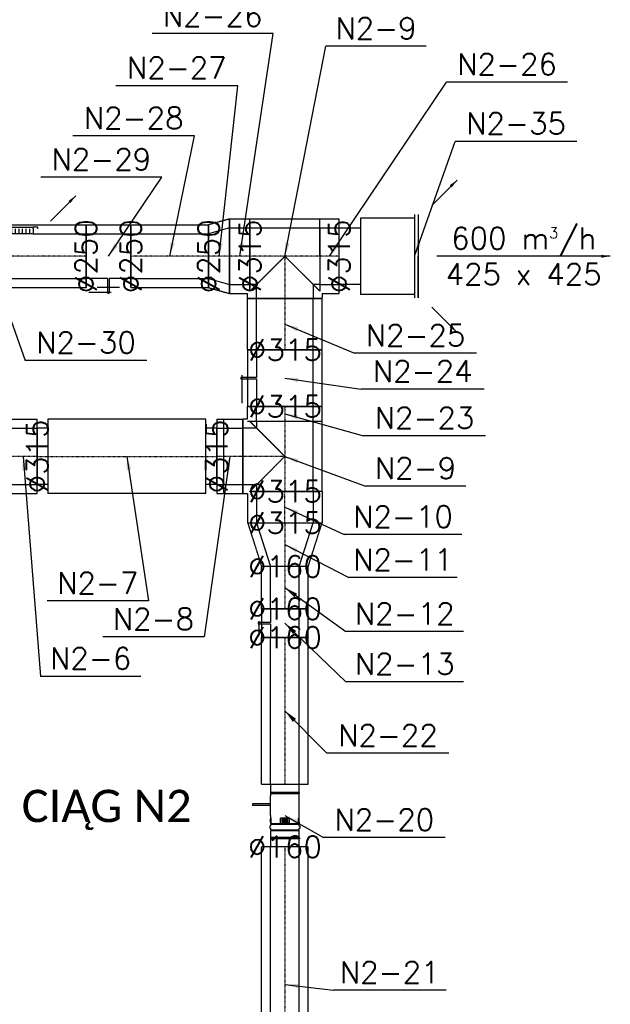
# Model space of a CAD drawing. Header units: millimetres. Extents: x -40063 to 512011, y 350190 to 687060.
# Tile 138 of 256: x 116619 to 119909, y 616212 to 621696. Entities that reach past the tile are written whole.
import ezdxf

# ---------------------------------------------------------------- set-up
doc = ezdxf.new("R2010")
doc.units = ezdxf.units.MM
doc.linetypes.add('DASHDOT', pattern=[1, 0.5, -0.25, 0, -0.25])
doc.linetypes.add('DASHED', pattern=[0.75, 0.5, -0.25])
doc.layers.get('0').update_dxf_attribs({"color": 8})
for name, color, linetype in [('FLUID-N2', 7, 'Continuous'), ('FLUID-N2-120-ARRGR', 7, 'Continuous'), ('FLUID-N2-120-DIM', 7, 'Continuous'), ('FLUID-N2-120-NUM', 7, 'Continuous'), ('FLUID-N2-INS', 7, 'Continuous'), ('FLUID-N2-SYM', 7, 'Continuous'), ('IS_WM_OPIS', 7, 'Continuous')]:
    doc.layers.add(name, color=color, linetype=linetype)
doc.styles.add('FDBES', font='simplex.shx')
doc.styles.get("Standard").update_dxf_attribs({"font": 'arial.ttf'})
doc.dimstyles.new('FDBES', dxfattribs={"dimscale": 50, "dimtxt": 4, "dimasz": 2.5, "dimexe": 0.8, "dimexo": 2, "dimgap": 1, "dimtad": 1, "dimdsep": 46, "dimtxsty": 'FDBES', "dimcen": 2.5, "dimclrd": 4, "dimclre": 5, "dimadec": 0, "dimazin": 0, "dimtfac": 1, "dimtmove": 0, "dimatfit": 3, "dimfxl": 1, "dimarcsym": 0})

# ---------------------------------------------------------------- blocks, each defined once
blk = doc.blocks.new('*U15651')
at = {"color": 124, "linetype": 'Continuous', "lineweight": -2}
for p, q in [((-77.5, 0), (-77.5, 157.5)), ((-77.5, -157.5), (-77.5, 0))]:
    blk.add_line(p, q, dxfattribs=at)
at = {"color": 0, "linetype": 'ByBlock', "lineweight": -2}
for p, q in [((77.5, 157.5), (-77.5, 157.5)), ((77.5, -157.5), (-77.5, -157.5))]:
    blk.add_line(p, q, dxfattribs=at)
at = {"color": 124, "linetype": 'Continuous', "lineweight": -3}
for p, q in [((77.5, 157.5), (77.5, 0)), ((77.5, 0), (77.5, -157.5))]:
    blk.add_line(p, q, dxfattribs=at)
at = {"layer": 'FLUID-N2-INS', "color": 124, "linetype": 'DASHED', "lineweight": -3}
for p, q in [((-77.5, 157.5), (-77.5, 207.5)), ((77.5, 207.5), (-77.5, 207.5)), ((-77.5, -207.5), (-77.5, -157.5)), ((77.5, -207.5), (-77.5, -207.5))]:
    blk.add_line(p, q, dxfattribs=at)
at = {"layer": 'FLUID-N2-SYM', "color": 124, "linetype": 'DASHDOT', "lineweight": -3}
blk.add_line((-77.5, 0), (77.5, 0), dxfattribs=at)
blk = doc.blocks.new('*U15653')
at = {"color": 0, "linetype": 'ByBlock', "lineweight": -2}
for p, q in [((-440, 207.5), (-440, 0)), ((440, 207.5), (-440, 207.5)), ((440, 0), (440, 207.5)), ((-440, 157.5), (-500, 157.5)), ((500, 157.5), (440, 157.5)), ((-440, 0), (-440, -207.5)), ((440, -207.5), (440, 0)), ((-440, -157.5), (-500, -157.5)), ((500, -157.5), (440, -157.5)), ((440, -207.5), (-440, -207.5))]:
    blk.add_line(p, q, dxfattribs=at)
at = {"color": 124, "linetype": 'Continuous', "lineweight": -3}
for p, q in [((-500, 157.5), (-500, 0)), ((-500, 0), (-500, -157.5))]:
    blk.add_line(p, q, dxfattribs=at)
at = {"color": 124, "linetype": 'Continuous', "lineweight": -2}
for p, q in [((500, 0), (500, 157.5)), ((500, -157.5), (500, 0))]:
    blk.add_line(p, q, dxfattribs=at)
at = {"layer": 'FLUID-N2-INS', "color": 124, "linetype": 'DASHED', "lineweight": -3}
for p, q in [((500, 207.5), (500, 157.5)), ((500, 207.5), (540, 207.5)), ((540, 0), (540, 207.5)), ((540, -207.5), (540, 0)), ((500, -157.5), (500, -207.5)), ((500, -207.5), (540, -207.5))]:
    blk.add_line(p, q, dxfattribs=at)
at = {"layer": 'FLUID-N2-SYM', "color": 124, "linetype": 'DASHDOT', "lineweight": -3}
blk.add_line((-500, 0), (500, 0), dxfattribs=at)
blk = doc.blocks.new('*U15655')
at = {"color": 124, "linetype": 'Continuous', "lineweight": -2}
for p, q in [((-72.5, 0), (-72.5, 157.5)), ((72.5, 157.5), (72.5, 0)), ((-72.5, -157.5), (-72.5, 0)), ((72.5, 0), (72.5, -157.5))]:
    blk.add_line(p, q, dxfattribs=at)
at = {"color": 0, "linetype": 'ByBlock', "lineweight": -2}
for p, q in [((72.5, 157.5), (-72.5, 157.5)), ((72.5, -157.5), (-72.5, -157.5))]:
    blk.add_line(p, q, dxfattribs=at)
at = {"layer": 'FLUID-N2-INS', "color": 124, "linetype": 'DASHED', "lineweight": -3}
for p, q in [((-72.5, 157.5), (-72.5, 207.5)), ((72.5, 207.5), (-72.5, 207.5)), ((72.5, 207.5), (72.5, 157.5)), ((-72.5, -207.5), (-72.5, -157.5)), ((72.5, -157.5), (72.5, -207.5)), ((72.5, -207.5), (-72.5, -207.5))]:
    blk.add_line(p, q, dxfattribs=at)
at = {"layer": 'FLUID-N2-SYM', "color": 124, "linetype": 'DASHDOT', "lineweight": -3}
blk.add_line((-72.5, 0), (72.5, 0), dxfattribs=at)
blk = doc.blocks.new('*U15586')
at = {"color": 124, "linetype": 'Continuous', "lineweight": -2}
for p, q in [((-143, 157.5), (-143, 0)), ((143, 0), (143, 157.5)), ((-143, 0), (-143, -157.5)), ((143, -157.5), (143, 0))]:
    blk.add_line(p, q, dxfattribs=at)
at = {"color": 0, "linetype": 'ByBlock', "lineweight": -2}
for p, q in [((143, 157.5), (-143, 157.5)), ((143, -157.5), (-143, -157.5))]:
    blk.add_line(p, q, dxfattribs=at)
at = {"layer": 'FLUID-N2-INS', "color": 124, "linetype": 'DASHED', "lineweight": -3}
for p, q in [((-143, 207.5), (-143, 157.5)), ((143, 207.5), (-143, 207.5)), ((143, 157.5), (143, 207.5)), ((-143, -157.5), (-143, -207.5)), ((143, -207.5), (143, -157.5)), ((143, -207.5), (-143, -207.5))]:
    blk.add_line(p, q, dxfattribs=at)
at = {"layer": 'FLUID-N2-SYM', "color": 124, "linetype": 'DASHDOT', "lineweight": -3}
blk.add_line((-143, 0), (143, 0), dxfattribs=at)
blk = doc.blocks.new('*U15657')
at = {"color": 0, "linetype": 'ByBlock', "lineweight": -2}
for p, q in [((-157.5, 157.5), (-157.5, 235)), ((157.5, 235), (157.5, 157.5)), ((-195, 157.5), (-157.5, 157.5)), ((157.5, 157.5), (195, 157.5)), ((195, -157.5), (-195, -157.5))]:
    blk.add_line(p, q, dxfattribs=at)
at = {"layer": 'FLUID-N2-INS', "color": 124, "linetype": 'DASHED', "lineweight": -3}
for p, q in [((-207.5, 207.5), (-207.5, 235)), ((-207.5, 235), (207.5, 235)), ((207.5, 235), (207.5, 207.5)), ((-195, -207.5), (-195, 195)), ((0, 0), (-195, 195)), ((195, 195), (0, 0)), ((195, 179.7), (195, -195)), ((-195, 0), (-195.2, 0)), ((195, -207.5), (-195, -207.5))]:
    blk.add_line(p, q, dxfattribs=at)
at = {"layer": 'FLUID-N2-SYM', "color": 124, "linetype": 'DASHDOT', "lineweight": -3}
for p, q in [((0, 0), (0, 235)), ((-195, 0), (195, 0))]:
    blk.add_line(p, q, dxfattribs=at)
blk = doc.blocks.new('*U16812')
at = {"color": 124, "linetype": 'Continuous', "lineweight": -2}
for p, q in [((-87.5, 157.5), (-87.5, 0)), ((87.5, 0), (87.5, 157.5)), ((-87.5, 0), (-87.5, -157.5)), ((87.5, -157.5), (87.5, 0))]:
    blk.add_line(p, q, dxfattribs=at)
at = {"color": 0, "linetype": 'ByBlock', "lineweight": -2}
for p, q in [((87.5, 157.5), (-87.5, 157.5)), ((87.5, -157.5), (-87.5, -157.5))]:
    blk.add_line(p, q, dxfattribs=at)
at = {"layer": 'FLUID-N2-INS', "color": 124, "linetype": 'DASHED', "lineweight": -3}
for p, q in [((75, 207.5), (-87.5, 207.5)), ((-87.5, 206.6), (-87.5, 206.5)), ((-87.5, 204.2), (-87.5, 203.5)), ((-87.5, 198.6), (-87.5, 157.5)), ((87.5, 157.5), (87.5, 195)), ((-87.5, -157.5), (-87.5, -203.5)), ((87.5, -207.5), (87.5, -157.5)), ((-87.5, -205.4), (-87.5, -205.5)), ((-87.5, -206.8), (-87.5, -207.5)), ((87.5, -207.5), (-87.5, -207.5))]:
    blk.add_line(p, q, dxfattribs=at)
at = {"layer": 'FLUID-N2-SYM', "color": 124, "linetype": 'DASHDOT', "lineweight": -3}
for p, q in [((-87.5, 0), (75, 0)), ((75, 0), (87.5, 0))]:
    blk.add_line(p, q, dxfattribs=at)
blk = doc.blocks.new('*U15658')
at = {"color": 0, "linetype": 'ByBlock', "lineweight": -2}
for p, q in [((232.5, 0, 20), (-232.5, 0, 20)), ((212.5, 0), (-212.5, 0)), ((212.5, 0, -300), (-212.5, 0, -300)), ((157.5, 0, -420), (157.5, 0, -300)), ((232.5, 0), (212.5, 0)), ((212.5, 0), (212.5, 0, -300)), ((-212.5, 0), (-232.5, 0)), ((-212.5, 0), (-212.5, 0, -300)), ((-157.5, 0, -300), (-157.5, 0, -420))]:
    blk.add_line(p, q, dxfattribs=at)
at = {"color": 124, "linetype": 'Continuous', "lineweight": -3}
for p in [(232.5, 0, 20), (-232.5, 0, 20)]:
    blk.add_line(p, (0, 0, 20), dxfattribs=at)
blk = doc.blocks.new('*U15438')
at = {"color": 124, "linetype": 'Continuous', "lineweight": -2}
for p, q in [((-53.5, 0), (-53.5, 157.5)), ((-53.5, -157.5), (-53.5, 0)), ((53.5, 18.1), (53.5, 0)), ((53.5, 0), (53.5, -157.5))]:
    blk.add_line(p, q, dxfattribs=at)
at = {"color": 0, "linetype": 'ByBlock', "lineweight": -2}
for p, q in [((53.5, 157.5), (-53.5, 157.5)), ((53.5, -157.5), (-53.5, -157.5))]:
    blk.add_line(p, q, dxfattribs=at)
at = {"color": 124, "linetype": 'Continuous', "lineweight": -3}
blk.add_line((53.5, 157.5), (53.5, 18.1), dxfattribs=at)
at = {"layer": 'FLUID-N2-INS', "color": 124, "linetype": 'DASHED', "lineweight": -3}
for p, q in [((-53.5, 157.5), (-53.5, 207.5)), ((53.5, 207.5), (-53.5, 207.5)), ((-53.5, -207.5), (-53.5, -157.5)), ((53.5, -157.5), (53.5, -195)), ((41, -207.5), (-53.5, -207.5))]:
    blk.add_line(p, q, dxfattribs=at)
at = {"layer": 'FLUID-N2-SYM', "color": 124, "linetype": 'DASHDOT', "lineweight": -3}
blk.add_line((-53.5, 0), (53.5, 0), dxfattribs=at)
blk = doc.blocks.new('*U15659')
at = {"color": 0, "linetype": 'ByBlock', "lineweight": -2}
for p, q in [((-157.5, 157.5), (-157.5, 235)), ((157.5, 235), (157.5, 157.5)), ((-195, 157.5), (-157.5, 157.5)), ((157.5, 157.5), (195, 157.5)), ((195, -157.5), (-195, -157.5))]:
    blk.add_line(p, q, dxfattribs=at)
at = {"layer": 'FLUID-N2-INS', "color": 124, "linetype": 'DASHED', "lineweight": -3}
for p, q in [((207.5, 235), (-207.5, 235)), ((-207.5, 207.6), (-207.5, 235)), ((207.5, 235), (207.5, 207.5)), ((-195, 195), (0, 0)), ((0, 0), (195, 195)), ((195, -195), (195, 179.7)), ((-195, 0.1), (-195, -207.5)), ((195, -207.5), (-195, -207.5))]:
    blk.add_line(p, q, dxfattribs=at)
at = {"layer": 'FLUID-N2-SYM', "color": 124, "linetype": 'DASHDOT', "lineweight": -3}
for p, q in [((0, 0), (0, 235)), ((-195, 0), (195, 0))]:
    blk.add_line(p, q, dxfattribs=at)
blk = doc.blocks.new('*U15661')
at = {"color": 124, "linetype": 'Continuous', "lineweight": -2}
for p, q in [((-56.5, 0), (-56.5, 157.5)), ((56.5, 157.5), (56.5, 0)), ((-56.5, -157.5), (-56.5, 0)), ((56.5, 0), (56.5, -157.5))]:
    blk.add_line(p, q, dxfattribs=at)
at = {"color": 0, "linetype": 'ByBlock', "lineweight": -2}
for p, q in [((56.5, 157.5), (-56.5, 157.5)), ((56.5, -157.5), (-56.5, -157.5))]:
    blk.add_line(p, q, dxfattribs=at)
at = {"layer": 'FLUID-N2-INS', "color": 124, "linetype": 'DASHED', "lineweight": -3}
for p, q in [((-56.5, 157.5), (-56.5, 207.5)), ((56.5, 207.5), (-56.5, 207.5)), ((56.5, 207.5), (56.5, 157.5)), ((-56.5, -195), (-56.5, -157.5)), ((56.5, -157.5), (56.5, -207.5)), ((56.5, -207.5), (-44, -207.5))]:
    blk.add_line(p, q, dxfattribs=at)
at = {"layer": 'FLUID-N2-SYM', "color": 124, "linetype": 'DASHDOT', "lineweight": -3}
blk.add_line((-56.5, 0), (56.5, 0), dxfattribs=at)
blk = doc.blocks.new('*U15662')
at = {"color": 124, "linetype": 'Continuous', "lineweight": -2}
for p, q in [((-58.5, 0), (-58.5, 157.5)), ((58.5, 125), (58.5, 0)), ((-58.5, -157.5), (-58.5, 0)), ((58.5, 0), (58.5, -125))]:
    blk.add_line(p, q, dxfattribs=at)
at = {"color": 0, "linetype": 'ByBlock', "lineweight": -2}
for p, q in [((-58.5, 157.5), (58.5, 125)), ((58.5, -125), (-58.5, -157.5))]:
    blk.add_line(p, q, dxfattribs=at)
at = {"layer": 'FLUID-N2-INS', "color": 124, "linetype": 'DASHED', "lineweight": -3}
for p, q in [((-58.5, 157.5), (-58.5, 207.5)), ((-58.5, 207.5), (58.5, 175)), ((58.5, 175), (58.5, 125)), ((-58.5, -207.5), (-58.5, -157.5)), ((58.5, -125), (58.5, -175)), ((58.5, -175), (-58.5, -207.5))]:
    blk.add_line(p, q, dxfattribs=at)
at = {"layer": 'FLUID-N2-SYM', "color": 124, "linetype": 'DASHDOT', "lineweight": -3}
blk.add_line((-58.5, 0), (58.5, 0), dxfattribs=at)
blk = doc.blocks.new('*U15553')
at = {"color": 124, "linetype": 'Continuous', "lineweight": -2}
for p, q in [((-216.5, 0), (-216.5, 125)), ((216.5, 125), (216.5, 0)), ((-216.5, -125), (-216.5, 0)), ((216.5, 0), (216.5, -125))]:
    blk.add_line(p, q, dxfattribs=at)
at = {"color": 0, "linetype": 'ByBlock', "lineweight": -2}
for p, q in [((216.5, 125), (-216.5, 125)), ((216.5, -125), (-216.5, -125))]:
    blk.add_line(p, q, dxfattribs=at)
at = {"layer": 'FLUID-N2-INS', "color": 124, "linetype": 'DASHED', "lineweight": -3}
for p, q in [((-216.5, 125), (-216.5, 175)), ((216.5, 175), (-216.5, 175)), ((216.5, 175), (216.5, 125)), ((-216.5, -175), (-216.5, -125)), ((216.5, -125), (216.5, -175)), ((216.5, -175), (-216.5, -175))]:
    blk.add_line(p, q, dxfattribs=at)
at = {"layer": 'FLUID-N2-SYM', "color": 124, "linetype": 'DASHDOT', "lineweight": -3}
blk.add_line((-216.5, 0), (216.5, 0), dxfattribs=at)
blk = doc.blocks.new('*U15663')
at = {"color": 0, "linetype": 'ByBlock', "lineweight": -2}
for p, q in [((125, 0, -125), (-125, 0, -125)), ((4, 0, 125), (125, 0, 125)), ((109.2, 0, 200), (91.6, 0, 200)), ((-125, 0, 125), (-4, 0, 125)), ((-62.5, 0, 175), (62.5, 0, 175)), ((91.6, 0, 200), (-14.5, 0, 200)), ((-3.9, 0, 205), (-4, 0, 205)), ((-4, 0, 125), (-4, 0, 205)), ((3.9, 0, 205), (-3.9, 0, 205)), ((4, 0, 205), (3.9, 0, 205)), ((4, 0, 205), (4, 0, 125))]:
    blk.add_line(p, q, dxfattribs=at)
at = {"layer": 'FLUID-N2-INS', "color": 124, "linetype": 'DASHED', "lineweight": -3}
for p, q in [((125, 0, -175), (-125, 0, -175)), ((125, 0, -175), (125, 0, 175)), ((-125, 0, 175), (-125, 0, -175))]:
    blk.add_line(p, q, dxfattribs=at)
blk = doc.blocks.new('*U16811')
at = {"color": 124, "linetype": 'Continuous', "lineweight": -2}
for p, q in [((-545, 0), (-545, 125)), ((545, 125), (545, 0)), ((-545, -125), (-545, 0)), ((545, 0), (545, -125))]:
    blk.add_line(p, q, dxfattribs=at)
at = {"color": 0, "linetype": 'ByBlock', "lineweight": -2}
for p, q in [((-255, 125), (-545, 125)), ((545, 125), (255, 125)), ((545, -125), (-545, -125))]:
    blk.add_line(p, q, dxfattribs=at)
at = {"layer": 'FLUID-N2-INS', "color": 124, "linetype": 'DASHED', "lineweight": -3}
for p, q in [((-545, 125), (-545, 175)), ((545, 175), (-545, 175)), ((545, 175), (545, 125)), ((-545, -175), (-545, -125)), ((545, -125), (545, -175)), ((545, -175), (-545, -175))]:
    blk.add_line(p, q, dxfattribs=at)
at = {"layer": 'FLUID-N2-SYM', "color": 124, "linetype": 'DASHDOT', "lineweight": -3}
blk.add_line((-545, 0), (545, 0), dxfattribs=at)
blk = doc.blocks.new('*U16808')
at = {"color": 0, "linetype": 'ByBlock', "lineweight": -2}
for p, q in [((-255, 4.2), (-255, 0)), ((-255, 0), (255, 0)), ((-250, -28), (-250, 0)), ((-230, -28), (-230, 0)), ((-210, -28), (-210, 0)), ((-190, -28), (-190, 0)), ((-170, -28), (-170, 0)), ((-150, -28), (-150, 0)), ((-130, -28), (-130, 0)), ((-110, -28), (-110, 0)), ((-90, -28), (-90, 0)), ((-70, -28), (-70, 0)), ((-50, -28), (-50, 0)), ((-30, -28), (-30, 0)), ((-10, -28), (-10, 0)), ((10, -28), (10, 0)), ((30, -28), (30, 0)), ((50, -28), (50, 0)), ((70, -28), (70, 0)), ((90, -28), (90, 0)), ((110, -28), (110, 0)), ((130, -28), (130, 0)), ((150, -28), (150, 0)), ((170, -28), (170, 0)), ((190, -28), (190, 0)), ((210, -28), (210, 0)), ((230, -28), (230, 0)), ((250, -28), (250, 0)), ((-276, -28), (-276, -36.5)), ((-276, -36.5), (-250, -36.5)), ((-250, -28), (-250, -34.5)), ((-250, -34.5), (-250, -36.5)), ((-250, -34.5), (250, -34.5)), ((250, -28), (250, -34.5)), ((250, -34.5), (250, -36.5)), ((250, -36.5), (276, -36.5)), ((276, -28), (276, -36.5))]:
    blk.add_line(p, q, dxfattribs=at)
blk = doc.blocks.new('*U16806')
at = {"color": 124, "linetype": 'Continuous', "lineweight": -2}
for p, q in [((-121.5, 0, -157.5), (-121.5, 0, -156.9)), ((121.5, 0, 14.8), (121.5, 0, -7.4)), ((121.5, 0, -79.7), (121.5, 0, -80)), ((121.5, 0, 79.9), (121.5, 0, 79.7)), ((121.5, 0, 80), (121.5, 0, 79.9)), ((-121.5, 0, 156.9), (-121.5, 0, 157.5)), ((-121.5, 0, 157.5), (-121.5, 0, 157.5))]:
    blk.add_line(p, q, dxfattribs=at)
at = {"color": 0, "linetype": 'ByBlock', "lineweight": -2}
for p, q in [((121.5, 0, 80), (-121.5, 0, 157.5)), ((-121.5, 0, -157.5), (121.5, 0, -80))]:
    blk.add_line(p, q, dxfattribs=at)
at = {"layer": 'FLUID-N2-INS', "color": 124, "linetype": 'DASHED', "lineweight": -3}
for p, q in [((-121.5, 0, -207.5), (-121.5, 0, -206.7)), ((-121.5, 0, -203.5), (-121.5, 0, -157.5)), ((-121.5, 0, -156.9), (-121.5, 0, 156.9)), ((-121.5, 0, -206.5), (-121.5, 0, -204.2)), ((-121.5, 0, -206.7), (-121.5, 0, -206.6)), ((-121.5, 0, -207.5), (121.5, 0, -130)), ((121.5, 0, 129.5), (121.5, 0, 80)), ((121.5, 0, 79.7), (121.5, 0, 14.8)), ((121.5, 0, -7.4), (121.5, 0, -79.7)), ((121.5, 0, -80), (121.5, 0, -129.5)), ((121.5, 0, -129.5), (121.5, 0, -130)), ((-121.5, 0, 207.5), (-121.5, 0, 207.5)), ((-121.5, 0, 206.7), (-121.5, 0, 206.8)), ((-121.5, 0, 205.5), (-121.5, 0, 206.7)), ((-121.5, 0, 203.6), (-121.5, 0, 205.4)), ((-121.5, 0, 157.5), (-121.5, 0, 169.3)), ((121.5, 0, 130), (-121.5, 0, 207.5)), ((121.5, 0, 129.9), (121.5, 0, 129.5))]:
    blk.add_line(p, q, dxfattribs=at)
at = {"layer": 'FLUID-N2-SYM', "color": 124, "linetype": 'DASHDOT', "lineweight": -3}
for p in [(-121.5, 0), (121.5, 0)]:
    blk.add_line(p, (121.5, 0), dxfattribs=at)
blk = doc.blocks.new('*U16805')
at = {"color": 124, "linetype": 'Continuous', "lineweight": -2}
for p, q in [((-118, 80), (-118, 77.7)), ((118, 0), (118, 80)), ((118, -80), (118, 0)), ((-118, -77.7), (-118, -79.7)), ((-118, -79.7), (-118, -80))]:
    blk.add_line(p, q, dxfattribs=at)
at = {"color": 0, "linetype": 'ByBlock', "lineweight": -2}
for p, q in [((118, 80), (-118, 80)), ((118, -80), (-118, -80))]:
    blk.add_line(p, q, dxfattribs=at)
at = {"layer": 'FLUID-N2-INS', "color": 124, "linetype": 'DASHED', "lineweight": -3}
for p, q in [((-118, 130), (-118, 80)), ((118, 130), (-118, 130)), ((118, 80), (118, 130)), ((-118, 77.7), (-118, 0)), ((-118, 0), (-118, -77.7)), ((-118, -80), (-118, -130)), ((118, -130), (118, -80)), ((118, -130), (-118, -130))]:
    blk.add_line(p, q, dxfattribs=at)
at = {"layer": 'FLUID-N2-SYM', "color": 124, "linetype": 'DASHDOT', "lineweight": -3}
for p, q in [((-118, 0), (118, 0)), ((-118, 0), (-118, 0)), ((118, 0), (118, 0))]:
    blk.add_line(p, q, dxfattribs=at)
blk = doc.blocks.new('*U16799')
at = {"color": 0, "linetype": 'ByBlock', "lineweight": -2}
for p, q in [((80, 0, -80), (-80, 0, -80)), ((-80, 0, 80), (-4, 0, 80)), ((-11.3, 0, 146), (0, 0, 146)), ((-4, 0, 149.2), (4, 0, 149.2)), ((-4, 0, 80), (-4, 0, 149.2)), ((4, 0, 130), (-4, 0, 130)), ((0, 0, 146), (67.9, 0, 146)), ((4, 0, 149.2), (4, 0, 80)), ((4, 0, 80), (80, 0, 80))]:
    blk.add_line(p, q, dxfattribs=at)
at = {"color": 124, "linetype": 'Continuous', "lineweight": -2}
for p, q in [((-80, 0, -80), (-80, 0, -78.5)), ((-80, 0, 78.5), (-80, 0, 80))]:
    blk.add_line(p, q, dxfattribs=at)
at = {"layer": 'FLUID-N2-INS', "color": 124, "linetype": 'DASHED', "lineweight": -3}
for p, q in [((80, 0, -130), (-80, 0, -130)), ((-80, 0, 130), (-40, 0, 130)), ((-40, 0, 130), (-4, 0, 130)), ((4, 0, 130), (40, 0, 130)), ((40, 0, 130), (80, 0, 130)), ((80, 0, 130), (80, 0, -130)), ((-80, 0, -130), (-80, 0, -80)), ((-80, 0, -78.5), (-80, 0, 78.5)), ((-80, 0, 80), (-80, 0, 130))]:
    blk.add_line(p, q, dxfattribs=at)
blk = doc.blocks.new('*U15758')
at = {"color": 0, "linetype": 'ByBlock', "lineweight": -2}
for p, q in [((157.5, 0, -157.5), (-157.5, 0, -157.5)), ((4, 0, 157.5), (157.5, 0, 157.5)), ((5.5, 0, 239), (139.1, 0, 239)), ((-157.5, 0, 157.5), (-4, 0, 157.5)), ((-16.8, 0, 239), (5.5, 0, 239)), ((-4, 0, 245.3), (4, 0, 245.3)), ((-4, 0, 157.5), (-4, 0, 245.3)), ((4, 0, 207.5), (-4, 0, 207.5)), ((4, 0, 245.3), (4, 0, 157.5))]:
    blk.add_line(p, q, dxfattribs=at)
at = {"layer": 'FLUID-N2-INS', "color": 124, "linetype": 'DASHED', "lineweight": -3}
for p, q in [((157.5, 0, -207.5), (-157.5, 0, -207.5)), ((4, 0, 207.5), (78.8, 0, 207.5)), ((78.8, 0, 207.5), (157.5, 0, 207.5)), ((157.5, 0, 207.5), (157.5, 0, -207.5)), ((-157.5, 0, 207.5), (-78.8, 0, 207.5)), ((-157.5, 0, -207.5), (-157.5, 0, 207.5)), ((-78.8, 0, 207.5), (-4, 0, 207.5))]:
    blk.add_line(p, q, dxfattribs=at)
blk = doc.blocks.new('*U15707')
at = {"color": 124, "linetype": 'Continuous', "lineweight": -2}
for p, q in [((-41.5, 157.5), (-41.5, 0)), ((41.5, 0), (41.5, 157.5)), ((-41.5, 0), (-41.5, -157.5)), ((41.5, -157.5), (41.5, 0))]:
    blk.add_line(p, q, dxfattribs=at)
at = {"color": 0, "linetype": 'ByBlock', "lineweight": -2}
for p, q in [((41.5, 157.5), (-41.5, 157.5)), ((41.5, -157.5), (-41.5, -157.5))]:
    blk.add_line(p, q, dxfattribs=at)
at = {"layer": 'FLUID-N2-INS', "color": 124, "linetype": 'DASHED', "lineweight": -3}
for p, q in [((-41.5, 207.5), (-41.5, 157.5)), ((41.5, 207.5), (-41.5, 207.5)), ((41.5, 157.5), (41.5, 207.5)), ((-41.5, -157.5), (-41.5, -207.5)), ((41.5, -207.5), (41.5, -157.5)), ((29.2, -207.5), (-41.5, -207.5))]:
    blk.add_line(p, q, dxfattribs=at)
at = {"layer": 'FLUID-N2-SYM', "color": 124, "linetype": 'DASHDOT', "lineweight": -3}
for p, q in [((-41.5, 0), (29.2, 0)), ((29.2, 0), (41.5, 0))]:
    blk.add_line(p, q, dxfattribs=at)
blk = doc.blocks.new('*U17492')
at = {"color": 124, "linetype": 'Continuous', "lineweight": -2}
for p, q in [((-766, 80), (-766, 0)), ((766, 0), (766, 80)), ((-766, 0), (-766, -80)), ((766, -80), (766, 0))]:
    blk.add_line(p, q, dxfattribs=at)
at = {"color": 0, "linetype": 'ByBlock', "lineweight": -2}
for p, q in [((766, 80), (-766, 80)), ((766, -80), (-766, -80))]:
    blk.add_line(p, q, dxfattribs=at)
at = {"layer": 'FLUID-N2-INS', "color": 124, "linetype": 'DASHED', "lineweight": -3}
for p, q in [((-766, 130), (-766, 80)), ((766, 130), (-766, 130)), ((766, 80), (766, 130)), ((-766, -80), (-766, -130)), ((766, -130), (766, -80)), ((766, -130), (-766, -130))]:
    blk.add_line(p, q, dxfattribs=at)
at = {"layer": 'FLUID-N2-SYM', "color": 124, "linetype": 'DASHDOT', "lineweight": -3}
blk.add_line((-766, 0), (766, 0), dxfattribs=at)
blk = doc.blocks.new('*U17493')
at = {"color": 0, "linetype": 'ByBlock', "lineweight": -2}
for p, q in [((-127.5, 80), (-175, 80)), ((-122.5, 81.2), (-127.5, 81.2)), ((-127.5, 81.2), (-127.5, 0)), ((-122.5, 80), (-122.5, 81.2)), ((-122.5, 0), (-122.5, 80)), ((19.4, 80), (-122.5, 80)), ((45.5, 79), (45.5, 80)), ((45.5, 0), (45.5, 79)), ((50.5, 78.8), (45.5, 78.8)), ((60, 80), (50.5, 80)), ((50.5, 80), (50.5, 0)), ((60.1, 84), (60, 84)), ((60, 84), (60, 80)), ((69.9, 84), (60.1, 84)), ((70, 84), (69.9, 84)), ((70, 80), (70, 84)), ((80.5, 80), (70, 80)), ((80.5, 78.8), (80.5, 80)), ((80.5, 0), (80.5, 78.8)), ((85.5, 78.8), (80.5, 78.8)), ((122.5, 80), (85.5, 80)), ((85.5, 80), (85.5, 0)), ((127.5, 81.2), (122.5, 81.2)), ((122.5, 81.2), (122.5, 0)), ((127.5, 80), (127.5, 81.2)), ((127.5, 0), (127.5, 80)), ((175, 80), (127.5, 80)), ((-127.5, 0), (-127.5, -81.2)), ((-122.5, -80), (-122.5, 0)), ((45.5, -79), (45.5, 0)), ((50.5, 0), (50.5, -80)), ((80.5, -78.8), (80.5, 0)), ((85.5, 0), (85.5, -80)), ((122.5, 0), (122.5, -81.2)), ((127.5, -80), (127.5, 0)), ((-175, -80), (-127.5, -80)), ((-127.5, -81.2), (-122.5, -81.2)), ((-122.5, -81.2), (-122.5, -80)), ((-122.5, -80), (-110, -80)), ((0, -80), (-110, -80)), ((-110, -80), (-110, -82)), ((-110, -82), (0, -82)), ((-64, -82), (-64, -181)), ((-56, -82), (-56, -181)), ((0, -80), (19.4, -80)), ((0, -80), (0, -82)), ((45.5, -78.8), (50.5, -78.8)), ((45.5, -80), (45.5, -79)), ((50.5, -80), (60, -80)), ((60, -80), (60, -84)), ((60, -84), (70, -84)), ((70, -80), (80.5, -80)), ((70, -84), (70, -80)), ((80.5, -80), (80.5, -78.8)), ((80.5, -78.8), (85.5, -78.8)), ((85.5, -80), (122.5, -80)), ((122.5, -81.2), (127.5, -81.2)), ((127.5, -81.2), (127.5, -80)), ((127.5, -80), (175, -80)), ((-64, -181), (-56, -181))]:
    blk.add_line(p, q, dxfattribs=at)
at = {"color": 124, "linetype": 'Continuous', "lineweight": -3}
for p, q in [((15, 80), (15, 76.1)), ((50, 76.1), (15, 76.1)), ((36.9, 80), (19.4, 80)), ((19.4, 79.5), (19.4, 78.6)), ((36.9, 79.5), (19.4, 79.5)), ((36.9, 78.6), (19.4, 78.6)), ((36.9, 80), (45.6, 80)), ((36.9, 79.8), (45.6, 79)), ((36.9, 78.2), (45.6, 79)), ((36.9, 78.2), (36.9, 78.6)), ((36.9, 78.2), (36.9, 78.6)), ((50, 80), (50, 76.1)), ((50, 24.6), (15, 24.6)), ((15, 24.6), (15, -24.6)), ((19.4, 15.4), (19.4, 9.5)), ((36.9, 15.4), (19.4, 15.4)), ((36.9, 9.5), (19.4, 9.5)), ((19.4, 3), (19.4, -3)), ((36.9, 3), (19.4, 3)), ((36.9, 17.4), (45.6, 12.4)), ((36.9, 7.5), (45.6, 12.4)), ((36.9, 7.5), (36.9, 9.5)), ((36.9, 7.5), (36.9, 9.5)), ((36.9, 5), (45.6, 0)), ((36.9, -5), (45.6, 0)), ((50, 24.6), (50, -24.6)), ((50, -24.6), (15, -24.6)), ((36.9, -3), (19.4, -3)), ((19.4, -9.5), (19.4, -15.4)), ((36.9, -9.5), (19.4, -9.5)), ((36.9, -15.4), (19.4, -15.4)), ((36.9, -5), (36.9, -3)), ((36.9, -5), (36.9, -3)), ((36.9, -7.5), (45.6, -12.4)), ((36.9, -17.4), (45.6, -12.4)), ((36.9, -17.4), (36.9, -15.4)), ((36.9, -17.4), (36.9, -15.4)), ((50, -76.1), (15, -76.1)), ((15, -76.1), (15, -80)), ((19.4, -79.5), (19.4, -78.6)), ((36.9, -78.6), (19.4, -78.6)), ((36.9, -79.5), (19.4, -79.5)), ((36.9, -80), (19.4, -80)), ((36.9, -78.2), (36.9, -78.6)), ((36.9, -78.2), (36.9, -78.6)), ((36.9, -78.2), (45.6, -79)), ((36.9, -79.8), (45.6, -79)), ((36.9, -80), (45.6, -80)), ((50, -76.1), (50, -80))]:
    blk.add_line(p, q, dxfattribs=at)
blk = doc.blocks.new('*U17506')
at = {"color": 0, "linetype": 'ByBlock', "lineweight": -2}
for p, q in [((408, 80), (-408, 80)), ((408, -80), (-408, -80))]:
    blk.add_line(p, q, dxfattribs=at)
at = {"layer": 'FLUID-N2-INS', "color": 124, "linetype": 'DASHED', "lineweight": -3}
for p, q in [((-408, 130), (-408, 0)), ((408, 130), (-408, 130)), ((408, 0), (408, 130)), ((-408, 0), (-408, -130)), ((408, -130), (408, 0)), ((408, -130), (-408, -130))]:
    blk.add_line(p, q, dxfattribs=at)
at = {"layer": 'FLUID-N2-SYM', "color": 124, "linetype": 'DASHDOT', "lineweight": -3}
blk.add_line((-408, 0), (408, 0), dxfattribs=at)
blk = doc.blocks.new('*U15937')
at = {"color": 7}
blk.add_leader([(-141.4, -141.4), (0, 0)], dimstyle='FDBES', override={"dimscale": 20, "dimclrd": 7}, dxfattribs=at)
blk = doc.blocks.new('*U15930')
at = {"color": 7, "insert": (482.9, 0), "char_height": 120, "attachment_point": 5, "style": 'FDBES'}
blk.add_mtext('600 m{\\A2;\\H0.5x;3}/h\\P425 x 425', dxfattribs=at)
at = {"color": 7}
blk.add_leader([(965.7, 0), (0, 0)], dimstyle='FDBES', override={"dimscale": 20, "dimclrd": 7}, dxfattribs=at)
blk = doc.blocks.new('*U15931')
at = {"color": 7}
blk.add_leader([(141.4, 141.4), (0, 0)], dimstyle='FDBES', override={"dimscale": 20, "dimclrd": 7}, dxfattribs=at)
blk = doc.blocks.new('*U15932')
at = {"color": 7}
blk.add_leader([(141.4, -141.4), (0, 0)], dimstyle='FDBES', override={"dimscale": 20, "dimclrd": 7}, dxfattribs=at)
blk = doc.blocks.new('*U16398')
at = {"color": 7}
blk.add_line((654.6, -1225.4), (95.8, -1225.4), dxfattribs=at)
at = {"color": 7, "insert": (375.2, -1225.4), "char_height": 120, "attachment_point": 5, "style": 'FDBES'}
blk.add_mtext('N2-6\\P ', dxfattribs=at)
at = {"color": 7}
blk.add_leader([(0, 0), (95.8, -1225.4)], dimstyle='FDBES', override={"dimscale": 30, "dimclrd": 7, "dimclre": 7}, dxfattribs=at)
blk = doc.blocks.new('*U16399')
at = {"color": 7}
blk.add_line((120, -805.4), (-444.6, -805.4), dxfattribs=at)
at = {"color": 7, "insert": (-162.3, -805.4), "char_height": 120, "attachment_point": 5, "style": 'FDBES'}
blk.add_mtext('N2-7\\P ', dxfattribs=at)
at = {"color": 7}
blk.add_leader([(0, 0), (120, -805.4)], dimstyle='FDBES', override={"dimscale": 30, "dimclrd": 7, "dimclre": 7}, dxfattribs=at)
blk = doc.blocks.new('*U16400')
at = {"color": 7}
blk.add_line((-142.5, -1005.4), (-707.1, -1005.4), dxfattribs=at)
at = {"color": 7, "insert": (-424.8, -1005.4), "char_height": 120, "attachment_point": 5, "style": 'FDBES'}
blk.add_mtext('N2-8\\P ', dxfattribs=at)
at = {"color": 7}
blk.add_leader([(0, 0), (-142.5, -1005.4)], dimstyle='FDBES', override={"dimscale": 30, "dimclrd": 7, "dimclre": 7}, dxfattribs=at)
blk = doc.blocks.new('*U16401')
at = {"color": 7}
blk.add_line((1007.1, -165.4), (448.3, -165.4), dxfattribs=at)
at = {"color": 7, "insert": (727.7, -165.4), "char_height": 120, "attachment_point": 5, "style": 'FDBES'}
blk.add_mtext('N2-9\\P ', dxfattribs=at)
at = {"color": 7}
blk.add_leader([(0, 0), (448.3, -165.4)], dimstyle='FDBES', override={"dimscale": 30, "dimclrd": 7, "dimclre": 7}, dxfattribs=at)
blk = doc.blocks.new('*U16402')
at = {"color": 7}
blk.add_line((985.7, -152.9), (329.7, -152.9), dxfattribs=at)
at = {"color": 7, "insert": (657.7, -152.9), "char_height": 120, "attachment_point": 5, "style": 'FDBES'}
blk.add_mtext('N2-10\\P ', dxfattribs=at)
at = {"color": 7}
blk.add_leader([(0, 0), (329.7, -152.9)], dimstyle='FDBES', override={"dimscale": 30, "dimclrd": 7, "dimclre": 7}, dxfattribs=at)
blk = doc.blocks.new('*U16403')
at = {"color": 7}
blk.add_line((960, -183.9), (355.4, -183.9), dxfattribs=at)
at = {"color": 7, "insert": (657.7, -183.9), "char_height": 120, "attachment_point": 5, "style": 'FDBES'}
blk.add_mtext('N2-11\\P ', dxfattribs=at)
at = {"color": 7}
blk.add_leader([(0, 0), (355.4, -183.9)], dimstyle='FDBES', override={"dimscale": 30, "dimclrd": 7, "dimclre": 7}, dxfattribs=at)
blk = doc.blocks.new('*U16404')
at = {"color": 7}
blk.add_line((995.7, -244.5), (339.7, -244.5), dxfattribs=at)
at = {"color": 7, "insert": (667.7, -244.5), "char_height": 120, "attachment_point": 5, "style": 'FDBES'}
blk.add_mtext('N2-12\\P ', dxfattribs=at)
at = {"color": 7}
blk.add_leader([(0, 0), (339.7, -244.5)], dimstyle='FDBES', override={"dimscale": 30, "dimclrd": 7, "dimclre": 7}, dxfattribs=at)
blk = doc.blocks.new('*U16405')
at = {"color": 7}
blk.add_line((995.7, -326.5), (339.7, -326.5), dxfattribs=at)
at = {"color": 7, "insert": (667.7, -326.5), "char_height": 120, "attachment_point": 5, "style": 'FDBES'}
blk.add_mtext('N2-13\\P ', dxfattribs=at)
at = {"color": 7}
blk.add_leader([(0, 0), (339.7, -326.5)], dimstyle='FDBES', override={"dimscale": 30, "dimclrd": 7, "dimclre": 7}, dxfattribs=at)
blk = doc.blocks.new('*U16414')
at = {"color": 7}
blk.add_line((1117.1, -122.2), (438.3, -122.2), dxfattribs=at)
at = {"color": 7, "insert": (777.7, -122.2), "char_height": 120, "attachment_point": 5, "style": 'FDBES'}
blk.add_mtext('N2-23\\P ', dxfattribs=at)
at = {"color": 7}
blk.add_leader([(0, 0), (438.3, -122.2)], dimstyle='FDBES', override={"dimscale": 30, "dimclrd": 7, "dimclre": 7}, dxfattribs=at)
blk = doc.blocks.new('*U16415')
at = {"color": 7}
blk.add_line((1110, -61.4), (425.4, -61.4), dxfattribs=at)
at = {"color": 7, "insert": (767.7, -61.4), "char_height": 120, "attachment_point": 5, "style": 'FDBES'}
blk.add_mtext('N2-24\\P ', dxfattribs=at)
at = {"color": 7}
blk.add_leader([(0, 0), (425.4, -61.4)], dimstyle='FDBES', override={"dimscale": 30, "dimclrd": 7, "dimclre": 7}, dxfattribs=at)
blk = doc.blocks.new('*U16416')
at = {"color": 7}
blk.add_line((1067.1, -162.1), (388.3, -162.1), dxfattribs=at)
at = {"color": 7, "insert": (727.7, -162.1), "char_height": 120, "attachment_point": 5, "style": 'FDBES'}
blk.add_mtext('N2-25\\P ', dxfattribs=at)
at = {"color": 7}
blk.add_leader([(0, 0), (388.3, -162.1)], dimstyle='FDBES', override={"dimscale": 30, "dimclrd": 7, "dimclre": 7}, dxfattribs=at)
blk = doc.blocks.new('*U16417')
at = {"color": 7}
blk.add_line((787.1, 1169.7), (228.3, 1169.7), dxfattribs=at)
at = {"color": 7, "insert": (507.7, 1169.7), "char_height": 120, "attachment_point": 5, "style": 'FDBES'}
blk.add_mtext('N2-9\\P ', dxfattribs=at)
at = {"color": 7}
blk.add_leader([(0, 0), (228.3, 1169.7)], dimstyle='FDBES', override={"dimscale": 30, "dimclrd": 7, "dimclre": 7}, dxfattribs=at)
blk = doc.blocks.new('*U16418')
at = {"color": 7}
blk.add_line((185.8, 1239.7), (-487.4, 1239.7), dxfattribs=at)
at = {"color": 7, "insert": (-150.8, 1239.7), "char_height": 120, "attachment_point": 5, "style": 'FDBES'}
blk.add_mtext('N2-26\\P ', dxfattribs=at)
at = {"color": 7}
blk.add_leader([(0, 0), (185.8, 1239.7)], dimstyle='FDBES', override={"dimscale": 30, "dimclrd": 7, "dimclre": 7}, dxfattribs=at)
blk = doc.blocks.new('*U16419')
at = {"color": 7}
blk.add_line((103.6, 949.7), (-575.2, 949.7), dxfattribs=at)
at = {"color": 7, "insert": (-235.8, 949.7), "char_height": 120, "attachment_point": 5, "style": 'FDBES'}
blk.add_mtext('N2-27\\P ', dxfattribs=at)
at = {"color": 7}
blk.add_leader([(0, 0), (103.6, 949.7)], dimstyle='FDBES', override={"dimscale": 30, "dimclrd": 7, "dimclre": 7}, dxfattribs=at)
blk = doc.blocks.new('*U16420')
at = {"color": 7}
blk.add_line((138.6, 669.7), (-540.2, 669.7), dxfattribs=at)
at = {"color": 7, "insert": (-200.8, 669.7), "char_height": 120, "attachment_point": 5, "style": 'FDBES'}
blk.add_mtext('N2-28\\P ', dxfattribs=at)
at = {"color": 7}
blk.add_leader([(0, 0), (138.6, 669.7)], dimstyle='FDBES', override={"dimscale": 30, "dimclrd": 7, "dimclre": 7}, dxfattribs=at)
blk = doc.blocks.new('*U16421')
at = {"color": 7}
blk.add_line((297.3, 439.7), (-375.9, 439.7), dxfattribs=at)
at = {"color": 7, "insert": (-39.3, 439.7), "char_height": 120, "attachment_point": 5, "style": 'FDBES'}
blk.add_mtext('N2-29\\P ', dxfattribs=at)
at = {"color": 7}
blk.add_leader([(0, 0), (297.3, 439.7)], dimstyle='FDBES', override={"dimscale": 30, "dimclrd": 7, "dimclre": 7}, dxfattribs=at)
blk = doc.blocks.new('*U16422')
at = {"color": 7}
blk.add_line((884.4, -580.3), (205.6, -580.3), dxfattribs=at)
at = {"color": 7, "insert": (545, -580.3), "char_height": 120, "attachment_point": 5, "style": 'FDBES'}
blk.add_mtext('N2-30\\P ', dxfattribs=at)
at = {"color": 7}
blk.add_leader([(0, 0), (205.6, -580.3)], dimstyle='FDBES', override={"dimscale": 30, "dimclrd": 7, "dimclre": 7}, dxfattribs=at)
blk = doc.blocks.new('*U16428')
at = {"color": 7}
blk.add_line((1325.8, 969.8), (652.6, 969.8), dxfattribs=at)
at = {"color": 7, "insert": (989.2, 969.8), "char_height": 120, "attachment_point": 5, "style": 'FDBES'}
blk.add_mtext('N2-26\\P ', dxfattribs=at)
at = {"color": 7}
blk.add_leader([(0, 0), (652.6, 969.8)], dimstyle='FDBES', override={"dimscale": 30, "dimclrd": 7, "dimclre": 7}, dxfattribs=at)
blk = doc.blocks.new('*U16429')
at = {"color": 7}
blk.add_line((905.1, 639.9), (226.3, 639.9), dxfattribs=at)
at = {"color": 7, "insert": (565.7, 639.9), "char_height": 120, "attachment_point": 5, "style": 'FDBES'}
blk.add_mtext('N2-35\\P ', dxfattribs=at)
at = {"color": 7}
blk.add_leader([(0, 0), (226.3, 639.9)], dimstyle='FDBES', override={"dimscale": 30, "dimclrd": 7, "dimclre": 7}, dxfattribs=at)
blk = doc.blocks.new('*U17519')
at = {"color": 7}
blk.add_line((897.4, -32.6), (270, -32.6), dxfattribs=at)
at = {"color": 7, "insert": (583.7, -32.6), "char_height": 120, "attachment_point": 5, "style": 'FDBES'}
blk.add_mtext('N2-21\\P ', dxfattribs=at)
at = {"color": 7}
blk.add_leader([(0, 0), (270, -32.6)], dimstyle='FDBES', override={"dimscale": 30, "dimclrd": 7, "dimclre": 7}, dxfattribs=at)
blk = doc.blocks.new('*U17520')
at = {"color": 7}
blk.add_line((893.2, -123.6), (214.3, -123.6), dxfattribs=at)
at = {"color": 7, "insert": (553.7, -123.6), "char_height": 120, "attachment_point": 5, "style": 'FDBES'}
blk.add_mtext('N2-20\\P ', dxfattribs=at)
at = {"color": 7}
blk.add_leader([(0, 0), (214.3, -123.6)], dimstyle='FDBES', override={"dimscale": 30, "dimclrd": 7, "dimclre": 7}, dxfattribs=at)
blk = doc.blocks.new('*U17521')
at = {"color": 7}
blk.add_line((913.2, -236.6), (234.3, -236.6), dxfattribs=at)
at = {"color": 7, "insert": (573.7, -236.6), "char_height": 120, "attachment_point": 5, "style": 'FDBES'}
blk.add_mtext('N2-22\\P ', dxfattribs=at)
at = {"color": 7}
blk.add_leader([(0, 0), (234.3, -236.6)], dimstyle='FDBES', override={"dimscale": 30, "dimclrd": 7, "dimclre": 7}, dxfattribs=at)

msp = doc.modelspace()

# ---------------------------------------------------------------- block references
at = {"layer": 'FLUID-N2', "color": 124, "linetype": 'Continuous', "extrusion": (-1.22465e-16, 0, -1), "rotation": 360}
for name, p in [('*U15662', (-117729.60185, 620378.35268)), ('*U15661', (-117844.60185, 620378.35268)), ('*U15438', (-118344.60185, 620378.26804)), ('*U16811', (-116443.10185, 620378.35268)), ('*U15553', (-117454.60185, 620378.35268))]:
    msp.add_blockref(name, p, dxfattribs=at)
at = {"layer": 'FLUID-N2', "color": 124, "linetype": 'Continuous'}
for name, p, rotation in [('*U15659', (118096.10185, 620378.35268), 180), ('*U16808', (116443.10185, 620503.35268), 180), ('*U15586', (118096.10185, 620000.18371), 270), ('*U15707', (118096.10185, 619500.26835), 270), ('*U15653', (117216.10185, 619263.52196), 360), ('*U16812', (118096.10185, 618981.02196), 89.99999999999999), ('*U16805', (118096.10185, 618532.54494, 77.5), 270), ('*U17506', (118096.27524, 617846.56791, 77.51138), 270), ('*U17493', (118096.27524, 617263.55398, 77.51138), 270), ('*U17492', (118096.27524, 616322.55398, 77.51138), 270)]:
    msp.add_blockref(name, p, dxfattribs=dict(at, rotation=rotation))
at = {"layer": 'FLUID-N2', "color": 124, "linetype": 'Continuous', "extrusion": (1, -1.83697e-16, 6.12323e-17), "rotation": 360}
msp.add_blockref('*U15658', (620378.1834, 0, 118818.10185), dxfattribs=at)
at = {"layer": 'FLUID-N2', "color": 124, "linetype": 'Continuous', "extrusion": (-2.46519e-32, -1, -6.12323e-17), "rotation": 180}
msp.add_blockref('*U15663', (117113.10185, 0, -620378.35268), dxfattribs=at)
at = {"layer": 'FLUID-N2', "color": 124, "linetype": 'Continuous', "extrusion": (-1, 1.83697e-16, 6.12323e-17), "rotation": 360}
msp.add_blockref('*U15758', (-619699.51473, 0, -118096.10185), dxfattribs=at)
at = {"layer": 'FLUID-N2', "color": 124, "linetype": 'Continuous', "extrusion": (-1.22465e-16, 0, -1)}
msp.add_blockref('*U15651', (-116638.60185, 619263.52196), dxfattribs=at)
at = {"layer": 'FLUID-N2', "color": 124, "linetype": 'Continuous', "extrusion": (-1.22465e-16, -2.46519e-32, -1), "rotation": 360}
msp.add_blockref('*U15655', (-117788.60185, 619263.52196), dxfattribs=at)
at = {"layer": 'FLUID-N2', "color": 124, "linetype": 'Continuous', "extrusion": (2.44929e-16, -1.22465e-16, -1), "rotation": 270}
msp.add_blockref('*U15657', (-118096.10185, 619263.52196), dxfattribs=at)
at = {"layer": 'FLUID-N2', "color": 124, "linetype": 'Continuous', "extrusion": (1, -1.83697e-16, -1.60812e-16), "rotation": 180}
msp.add_blockref('*U16806', (618772.02196, 0, 118096.10185), dxfattribs=at)
at = {"layer": 'FLUID-N2', "color": 124, "linetype": 'Continuous', "extrusion": (-1, 1.83697e-16, -6.12323e-17), "rotation": 360}
msp.add_blockref('*U16799', (-618334.56791, 77.5, -118096.10185), dxfattribs=at)
at = {"layer": 'FLUID-N2-120-ARRGR'}
for name, p, rotation in [('*U15931', (118913.81253, 620661.39408), 360), ('*U15937', (116789.81253, 620574.06336, 25), 180), ('*U15930', (118943.10185, 620378.1834), 360), ('*U15932', (118913.81253, 620094.97273), 360)]:
    msp.add_blockref(name, p, dxfattribs=dict(at, rotation=rotation))
at = {"layer": 'FLUID-N2-120-NUM', "linetype": 'ByBlock'}
for name, p in [('*U16418', (117844.60185, 620378.35268)), ('*U16417', (118096.10185, 620378.35268)), ('*U16419', (117729.60185, 620378.35268)), ('*U16428', (118344.60185, 620378.26804)), ('*U16420', (117454.60185, 620378.35268)), ('*U16429', (118818.10185, 620378.1834)), ('*U16421', (117113.10185, 620378.35268)), ('*U16422', (116443.10185, 620378.35268)), ('*U16416', (118096.10185, 620000.18371)), ('*U16415', (118096.10185, 619699.51473)), ('*U16414', (118096.10185, 619500.26835)), ('*U16398', (116638.60185, 619263.52196)), ('*U16399', (117216.10185, 619263.52196)), ('*U16400', (117788.60185, 619263.52196)), ('*U16401', (118096.10185, 619263.52196)), ('*U16402', (118096.10185, 618981.02196)), ('*U16403', (118096.10185, 618772.02196)), ('*U16404', (118096.10185, 618532.54494, 77.5)), ('*U16405', (118096.10185, 618334.56791, 77.5)), ('*U17521', (118096.27524, 617846.56791, 77.51138)), ('*U17520', (118096.27524, 617263.55398, 77.51138)), ('*U17519', (118096.27524, 616322.55398, 77.51138))]:
    msp.add_blockref(name, p, dxfattribs=at)

# ---------------------------------------------------------------- texts
at = {"layer": 'FLUID-N2-120-DIM', "color": 7, "char_height": 120, "attachment_point": 5, "rotation": 90, "style": 'FDBES'}
for s, insert in [('∅250\\P', (116988.10185, 620378.35268)), ('∅250\\P', (117238.10185, 620378.35268)), ('∅250\\P', (117671.10185, 620378.35268)), ('∅315\\P', (117901.10185, 620378.35268)), ('∅315\\P', (118398.10185, 620378.26804)), ('∅315\\P', (116716.10185, 619263.52196)), ('∅315\\P', (117716.10185, 619263.52196))]:
    msp.add_mtext(s, dxfattribs=dict(at, insert=insert))
at = {"layer": 'FLUID-N2-120-DIM', "color": 7, "char_height": 120, "attachment_point": 5, "style": 'FDBES'}
for s, insert in [('∅315\\P', (118096.10185, 619857.01473)), ('∅315\\P', (118096.10185, 619541.76835)), ('∅315\\P', (118096.10185, 619068.52196)), ('∅315\\P', (118096.10185, 618893.52196)), ('∅160\\P', (118096.10185, 618650.54494, 77.5)), ('∅160\\P', (118096.10185, 618414.56791, 77.5)), ('∅160\\P', (118096.10185, 618254.54006, 77.5)), ('∅160\\P', (118096.27524, 617088.55398, 77.51138))]:
    msp.add_mtext(s, dxfattribs=dict(at, insert=insert))
at = {"layer": 'IS_WM_OPIS', "insert": (116630.11628, 617406.44934), "char_height": 179.9999966, "width": 5935.9201341, "attachment_point": 1, "rotation": 0}
msp.add_mtext('\\fCalibri|b0|i0|c238;CIĄG N2', dxfattribs=at)

doc.saveas('drawing.dxf')
